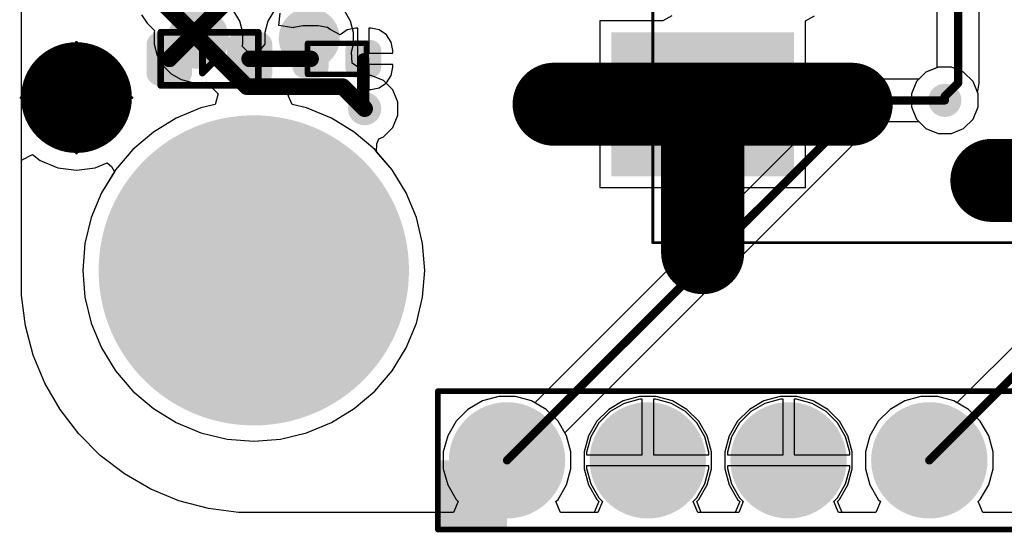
# Model space of a CAD drawing. Header units: inches. Extents: x 0.3 to 40.7, y 0 to 25.4.
# Tile 1 of 13: x 0.3 to 18, y 0 to 9.2. Entities that reach past the tile are written whole.
import ezdxf

# ---------------------------------------------------------------- set-up
doc = ezdxf.new("R2010")
doc.units = ezdxf.units.IN
for name, color, linetype in [('BOTTOM', 5, 'Continuous'), ('Bottom Solder', 6, 'Continuous'), ('Pad Holes', 156, 'Continuous'), ('TOP', 1, 'Continuous'), ('Top Assembly', 56, 'Continuous'), ('Top Solder', 216, 'Continuous'), ('Via Holes', 16, 'Continuous')]:
    doc.layers.add(name, color=color, linetype=linetype)

# ---------------------------------------------------------------- blocks, each defined once
blk = doc.blocks.new('F_____________1___F_________1_2629')
at = {"layer": 'TOP'}
h = blk.add_hatch(color=1, dxfattribs=at)
edge = h.paths.add_edge_path()
edge.add_arc((0, 0), 0.499999, 0, 360)
at = {"layer": 'Top Solder'}
h = blk.add_hatch(color=216, dxfattribs=at)
edge = h.paths.add_edge_path()
edge.add_arc((0, 0), 0.999998, 0, 360)
at = {"layer": 'TOP'}
for points, const_width in [([(0.499999, 0, 1), (-0.499999, 0, 1)], 1.00000054), ([(-0.7499985, 0, 1), (-0.2499995, 0, 1)], 0.499999), ([(0.2499995, 0, 1), (0.7499985, 0, 1)], 0.499999)]:
    blk.add_lwpolyline(points, format="xyb", close=True, dxfattribs=dict(at, const_width=const_width))
at = {"layer": 'Top Assembly', "const_width": 0.0499999}
for points in [[(0, 0), (0, 1.00000054)], [(0, 0), (-1.00000054, 0)], [(1.00000054, 0), (0, 0)], [(0, -1.00000054), (0, 0)]]:
    blk.add_lwpolyline(points, dxfattribs=at)
at = {"layer": 'Top Assembly'}
for points, const_width in [([(-0.01249934, 1.00000054, 1), (0.01249934, 1.00000054, 1)], 0.02499868), ([(0.499999, 0, 1), (-0.499999, 0, 1)], 0.0499999), ([(-1.01249988, 0, 1), (-0.9875012, 0, 1)], 0.02499868), ([(-0.5124983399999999, 0, 1), (-0.4874996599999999, 0, 1)], 0.02499868), ([(-0.01249934, 0, 1), (0.01249934, 0, 1)], 0.02499868), ([(-0.01249934, 0, 1), (0.01249934, 0, 1)], 0.02499868), ([(-0.01249934, 0, 1), (0.01249934, 0, 1)], 0.02499868), ([(-0.01249934, 0, 1), (0.01249934, 0, 1)], 0.02499868), ([(0.4874996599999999, 0, 1), (0.5124983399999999, 0, 1)], 0.02499868), ([(0.9875012, 0, 1), (1.01249988, 0, 1)], 0.02499868), ([(-0.01249934, -1.00000054, 1), (0.01249934, -1.00000054, 1)], 0.02499868)]:
    blk.add_lwpolyline(points, format="xyb", close=True, dxfattribs=dict(at, const_width=const_width))
blk = doc.blocks.new('LEDC1608X80N_AK_2645')
at = {"layer": 'TOP'}
h = blk.add_hatch(color=1, dxfattribs=at)
edge = h.paths.add_edge_path()
edge.add_arc((-0.54499891, -0.2549982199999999), 0.17999964, 270, 360)
edge.add_line((-0.36499927, -0.2549982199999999), (-0.36499927, 0.2550033))
edge.add_arc((-0.54499891, 0.2550033), 0.17999964, 0, 90)
edge.add_line((-0.54499891, 0.4350029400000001), (-0.9050007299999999, 0.4350029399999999))
edge.add_arc((-0.9050007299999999, 0.2550032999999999), 0.17999964, 90, 180)
edge.add_line((-1.08500037, 0.2550032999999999), (-1.08500037, -0.2549982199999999))
edge.add_arc((-0.9050007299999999, -0.25499822), 0.17999964, 180, 270)
edge.add_line((-0.9050007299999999, -0.43499786), (-0.54499891, -0.43499786))
h = blk.add_hatch(color=1, dxfattribs=at)
edge = h.paths.add_edge_path()
edge.add_arc((0.54499891, 0.2549982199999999), 0.17999964, 90, 180)
edge.add_line((0.36499927, 0.2549982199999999), (0.36499927, -0.2550032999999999))
edge.add_arc((0.54499891, -0.2550033), 0.17999964, 180, 270)
edge.add_line((0.54499891, -0.4350029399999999), (0.9050007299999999, -0.4350029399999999))
edge.add_arc((0.9050007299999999, -0.2550033), 0.17999964, 270, 360)
edge.add_line((1.08500037, -0.2550033), (1.08500037, 0.2549982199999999))
edge.add_arc((0.9050007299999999, 0.2549982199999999), 0.17999964, 0, 90)
edge.add_line((0.9050007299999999, 0.43499786), (0.54499891, 0.43499786))
at = {"layer": 'Top Solder'}
h = blk.add_hatch(color=216, dxfattribs=at)
edge = h.paths.add_edge_path()
edge.add_arc((-0.54499891, -0.2549982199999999), 0.22999954, 270, 360)
edge.add_line((-0.31499937, -0.2549982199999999), (-0.31499937, 0.2550033))
edge.add_arc((-0.54499891, 0.2550033), 0.22999954, 0, 90)
edge.add_line((-0.54499891, 0.48500284), (-0.9050007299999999, 0.4850028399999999))
edge.add_arc((-0.9050007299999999, 0.2550032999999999), 0.22999954, 90, 180)
edge.add_line((-1.13500027, 0.2550033), (-1.13500027, -0.2549982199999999))
edge.add_arc((-0.9050007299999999, -0.25499822), 0.22999954, 180, 270)
edge.add_line((-0.9050007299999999, -0.4849977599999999), (-0.54499891, -0.4849977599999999))
h = blk.add_hatch(color=216, dxfattribs=at)
edge = h.paths.add_edge_path()
edge.add_arc((0.54499891, 0.2549982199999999), 0.22999954, 90, 180)
edge.add_line((0.31499937, 0.25499822), (0.31499937, -0.2550032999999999))
edge.add_arc((0.54499891, -0.2550033), 0.22999954, 180, 270)
edge.add_line((0.54499891, -0.4850028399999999), (0.9050007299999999, -0.4850028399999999))
edge.add_arc((0.9050007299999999, -0.2550033), 0.22999954, 270, 360)
edge.add_line((1.13500027, -0.2550033), (1.13500027, 0.2549982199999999))
edge.add_arc((0.9050007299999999, 0.2549982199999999), 0.22999954, 0, 90)
edge.add_line((0.9050007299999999, 0.4849977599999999), (0.54499891, 0.4849977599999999))
at = {"layer": 'Top Assembly'}
for points, const_width in [([(-0.88000078, 0.48000158), (-0.8800033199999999, -0.4799965)], 0.11999976), ([(0.88000078, 0.48000158), (-0.88000078, 0.48000158)], 0.11999976), ([(0.8800033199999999, -0.4799965), (0.88000078, 0.48000158)], 0.11999976), ([(0.127, 0.25400254), (-0.127, 2.54e-06)], 0.127), ([(0.127, 0.25400254), (0.12699746, -0.254)], 0.127), ([(0.12699746, -0.254), (-0.127, 2.54e-06)], 0.127), ([(0.8800033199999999, -0.4799965), (-0.8800033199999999, -0.4799965)], 0.11999976)]:
    blk.add_lwpolyline(points, dxfattribs=dict(at, const_width=const_width))
for points, const_width in [([(-0.9100007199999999, 0.48000158, 1), (-0.8500008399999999, 0.48000158, 1)], 0.05999988), ([(-0.9100007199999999, 0.48000158, 1), (-0.8500008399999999, 0.48000158, 1)], 0.05999988), ([(0.8500008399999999, 0.48000158, 1), (0.9100007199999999, 0.48000158, 1)], 0.05999988), ([(0.8500008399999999, 0.48000158, 1), (0.9100007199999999, 0.48000158, 1)], 0.05999988), ([(0.09525, 0.25400254, 1), (0.15875, 0.25400254, 1)], 0.0635), ([(0.09525, 0.25400254, 1), (0.15875, 0.25400254, 1)], 0.0635), ([(-0.15875, 2.54e-06, 1), (-0.09525, 2.54e-06, 1)], 0.0635), ([(-0.15875, 2.54e-06, 1), (-0.09525, 2.54e-06, 1)], 0.0635), ([(0.09524746, -0.254, 1), (0.15874746, -0.254, 1)], 0.0635), ([(0.09524746, -0.254, 1), (0.15874746, -0.254, 1)], 0.0635), ([(-0.91000326, -0.4799965, 1), (-0.85000338, -0.4799965, 1)], 0.05999988), ([(-0.91000326, -0.4799965, 1), (-0.85000338, -0.4799965, 1)], 0.05999988), ([(0.85000338, -0.4799965, 1), (0.91000326, -0.4799965, 1)], 0.05999988), ([(0.85000338, -0.4799965, 1), (0.91000326, -0.4799965, 1)], 0.05999988)]:
    blk.add_lwpolyline(points, format="xyb", close=True, dxfattribs=dict(at, const_width=const_width))
blk = doc.blocks.new('RES_0402_2646')
at = {"layer": 'TOP'}
h = blk.add_hatch(color=1, dxfattribs=at)
edge = h.paths.add_edge_path()
edge.add_arc((-0.34025205, -0.14975078), 0.14024864, 270, 360)
edge.add_line((-0.20000341, -0.14975078), (-0.20000341, 0.14975078))
edge.add_arc((-0.34025205, 0.14975078), 0.14024864, 0, 90)
edge.add_line((-0.34025205, 0.28999942), (-0.60975367, 0.28999942))
edge.add_arc((-0.60975367, 0.14975078), 0.14024864, 90, 180)
edge.add_line((-0.75000231, 0.14975078), (-0.75000231, -0.14975078))
edge.add_arc((-0.60975367, -0.14975078), 0.14024864, 180, 270)
edge.add_line((-0.60975367, -0.28999942), (-0.34025205, -0.28999942))
h = blk.add_hatch(color=1, dxfattribs=at)
edge = h.paths.add_edge_path()
edge.add_arc((0.34024697, 0.14974824), 0.14024864, 90, 180)
edge.add_line((0.19999833, 0.14974824), (0.19999833, -0.14975332))
edge.add_arc((0.34024697, -0.14975332), 0.14024864, 180, 270)
edge.add_line((0.34024697, -0.29000196), (0.6097485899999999, -0.29000196))
edge.add_arc((0.6097485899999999, -0.14975332), 0.14024864, 270, 360)
edge.add_line((0.74999723, -0.14975332), (0.74999723, 0.14974824))
edge.add_arc((0.6097485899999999, 0.14974824), 0.14024864, 0, 90)
edge.add_line((0.6097485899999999, 0.28999688), (0.34024697, 0.28999688))
at = {"layer": 'Top Solder'}
h = blk.add_hatch(color=216, dxfattribs=at)
edge = h.paths.add_edge_path()
edge.add_arc((-0.34025205, -0.14975078), 0.19024854, 270, 360)
edge.add_line((-0.15000351, -0.14975078), (-0.15000351, 0.14975078))
edge.add_arc((-0.34025205, 0.14975078), 0.19024854, 0, 90)
edge.add_line((-0.34025205, 0.33999932), (-0.60975367, 0.33999932))
edge.add_arc((-0.60975367, 0.14975078), 0.19024854, 90, 180)
edge.add_line((-0.80000221, 0.14975078), (-0.80000221, -0.14975078))
edge.add_arc((-0.60975367, -0.14975078), 0.19024854, 180, 270)
edge.add_line((-0.60975367, -0.33999932), (-0.34025205, -0.33999932))
h = blk.add_hatch(color=216, dxfattribs=at)
edge = h.paths.add_edge_path()
edge.add_arc((0.34024697, 0.14974824), 0.19024854, 90, 180)
edge.add_line((0.14999843, 0.14974824), (0.14999843, -0.14975332))
edge.add_arc((0.34024697, -0.14975332), 0.19024854, 180, 270)
edge.add_line((0.3402469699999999, -0.34000186), (0.6097485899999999, -0.34000186))
edge.add_arc((0.6097485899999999, -0.14975332), 0.19024854, 270, 360)
edge.add_line((0.79999713, -0.14975332), (0.79999713, 0.14974824))
edge.add_arc((0.6097485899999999, 0.14974824), 0.19024854, 0, 90)
edge.add_line((0.6097485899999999, 0.33999678), (0.34024697, 0.33999678))
at = {"layer": 'Top Assembly', "const_width": 0.0999998}
for points in [[(-0.5299989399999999, 0.27999944), (-0.53000148, -0.2799969)], [(0.53000148, 0.28000452), (-0.5299989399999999, 0.27999944)], [(0.53000148, 0.28000452), (0.5299963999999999, -0.28000198)], [(0.5299963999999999, -0.28000198), (-0.53000148, -0.2799969)]]:
    blk.add_lwpolyline(points, dxfattribs=at)
at = {"layer": 'Top Assembly', "const_width": 0.0499999}
for points in [[(-0.55499762, 0.27999944, 1), (-0.50500026, 0.27999944, 1)], [(-0.55499762, 0.27999944, 1), (-0.50500026, 0.27999944, 1)], [(0.5050028, 0.28000452, 1), (0.55500016, 0.28000452, 1)], [(0.5050028, 0.28000452, 1), (0.55500016, 0.28000452, 1)], [(-0.55500016, -0.2799969, 1), (-0.5050028, -0.2799969, 1)], [(-0.55500016, -0.2799969, 1), (-0.5050028, -0.2799969, 1)], [(0.50499772, -0.28000198, 1), (0.55499508, -0.28000198, 1)], [(0.50499772, -0.28000198, 1), (0.55499508, -0.28000198, 1)]]:
    blk.add_lwpolyline(points, format="xyb", close=True, dxfattribs=at)
blk = doc.blocks.new('TP_1_00MM_B_2648')
at = {"layer": 'BOTTOM'}
h = blk.add_hatch(color=5, dxfattribs=at)
edge = h.paths.add_edge_path()
edge.add_arc((0, 0), 0.499999, 0, 360)
at = {"layer": 'Bottom Solder'}
h = blk.add_hatch(color=6, dxfattribs=at)
edge = h.paths.add_edge_path()
edge.add_arc((0, 0), 0.5499989, 0, 360)
blk = doc.blocks.new('TP_1_00MM_B_2652')
at = {"layer": 'BOTTOM'}
h = blk.add_hatch(color=5, dxfattribs=at)
edge = h.paths.add_edge_path()
edge.add_arc((0, 0), 0.499999, 0, 360)
at = {"layer": 'Bottom Solder'}
h = blk.add_hatch(color=6, dxfattribs=at)
edge = h.paths.add_edge_path()
edge.add_arc((0, 0), 0.5499989, 0, 360)
blk = doc.blocks.new('PEC11J_9215F_S0015_2662')
at = {"layer": 'TOP'}
blk.add_hatch(color=1, dxfattribs=at).paths.add_polyline_path([(-3.75000012, 6.299998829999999), (-6.2500002, 6.299998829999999), (-6.2500002, 9.500000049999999), (-3.75000012, 9.500000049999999)])
at = {"layer": 'Top Solder'}
blk.add_hatch(color=216, dxfattribs=at).paths.add_polyline_path([(-3.70000022, 6.249998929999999), (-6.300000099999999, 6.249998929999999), (-6.300000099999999, 9.54999995), (-3.70000022, 9.54999995)])
at = {"layer": 'Top Assembly', "const_width": 0.0499999}
for points in [[(-7.50000024, 8.80000018), (7.50000024, 8.80000018)], [(-7.50000024, 8.80000018), (-7.50000024, -8.80000018)]]:
    blk.add_lwpolyline(points, dxfattribs=at)
at = {"layer": 'Top Assembly', "const_width": 0.02499868}
blk.add_lwpolyline([(-7.51249958, 8.80000018, 1), (-7.487500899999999, 8.80000018, 1)], format="xyb", close=True, dxfattribs=at)
blk.add_lwpolyline([(-7.51249958, 8.80000018, 1), (-7.487500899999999, 8.80000018, 1)], format="xyb", close=True, dxfattribs=at)
blk = doc.blocks.new('PIN_HEADER_2_54___VERT__1_10POS_2664')
at = {"layer": 'BOTTOM'}
h = blk.add_hatch(color=5, dxfattribs=at)
edge = h.paths.add_edge_path()
edge.add_arc((-11.43, 0), 0.8499983, 0, 360)
h = blk.add_hatch(color=5, dxfattribs=at)
edge = h.paths.add_edge_path()
edge.add_arc((-8.889999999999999, 0), 0.8499983, 0, 360)
h = blk.add_hatch(color=5, dxfattribs=at)
edge = h.paths.add_edge_path()
edge.add_arc((-6.35, 0), 0.8499983, 0, 360)
h = blk.add_hatch(color=5, dxfattribs=at)
edge = h.paths.add_edge_path()
edge.add_arc((-3.81, 0), 0.8499983, 0, 360)
at = {"layer": 'Bottom Solder'}
h = blk.add_hatch(color=6, dxfattribs=at)
edge = h.paths.add_edge_path()
edge.add_arc((-11.43, 0), 1.0499979, 0, 360)
h = blk.add_hatch(color=6, dxfattribs=at)
edge = h.paths.add_edge_path()
edge.add_arc((-8.889999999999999, 0), 1.0499979, 0, 360)
h = blk.add_hatch(color=6, dxfattribs=at)
edge = h.paths.add_edge_path()
edge.add_arc((-6.35, 0), 1.0499979, 0, 360)
h = blk.add_hatch(color=6, dxfattribs=at)
edge = h.paths.add_edge_path()
edge.add_arc((-3.81, 0), 1.0499979, 0, 360)
at = {"layer": 'Pad Holes'}
h = blk.add_hatch(color=7, dxfattribs=at)
edge = h.paths.add_edge_path()
edge.add_arc((-11.43, 0), 0.499999, 0, 360)
h = blk.add_hatch(color=7, dxfattribs=at)
edge = h.paths.add_edge_path()
edge.add_arc((-8.889999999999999, 0), 0.499999, 0, 360)
h = blk.add_hatch(color=7, dxfattribs=at)
edge = h.paths.add_edge_path()
edge.add_arc((-6.35, 0), 0.499999, 0, 360)
h = blk.add_hatch(color=7, dxfattribs=at)
edge = h.paths.add_edge_path()
edge.add_arc((-3.81, 0), 0.499999, 0, 360)
at = {"layer": 'TOP'}
h = blk.add_hatch(color=1, dxfattribs=at)
edge = h.paths.add_edge_path()
edge.add_arc((-11.43, 0), 0.8499983, 0, 360)
h = blk.add_hatch(color=1, dxfattribs=at)
edge = h.paths.add_edge_path()
edge.add_arc((-8.889999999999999, 0), 0.8499983, 0, 360)
h = blk.add_hatch(color=1, dxfattribs=at)
edge = h.paths.add_edge_path()
edge.add_arc((-6.35, 0), 0.8499983, 0, 360)
h = blk.add_hatch(color=1, dxfattribs=at)
edge = h.paths.add_edge_path()
edge.add_arc((-3.81, 0), 0.8499983, 0, 360)
at = {"layer": 'Top Assembly'}
blk.add_hatch(color=56, dxfattribs=at).paths.add_polyline_path([(-12.68000004, -1.25000004), (-11.43, -1.25000004), (-11.43, 0), (-12.68000004, 0)])
at = {"layer": 'Top Solder'}
h = blk.add_hatch(color=216, dxfattribs=at)
edge = h.paths.add_edge_path()
edge.add_arc((-11.43, 0), 1.0499979, 0, 360)
h = blk.add_hatch(color=216, dxfattribs=at)
edge = h.paths.add_edge_path()
edge.add_arc((-8.889999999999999, 0), 1.0499979, 0, 360)
h = blk.add_hatch(color=216, dxfattribs=at)
edge = h.paths.add_edge_path()
edge.add_arc((-6.35, 0), 1.0499979, 0, 360)
h = blk.add_hatch(color=216, dxfattribs=at)
edge = h.paths.add_edge_path()
edge.add_arc((-3.81, 0), 1.0499979, 0, 360)
at = {"layer": 'Top Assembly', "const_width": 0.0999998}
for points in [[(-12.68000004, 1.25000004), (12.68000004, 1.25000004)], [(-12.68000004, -1.25000004), (-12.68000004, 1.25000004)], [(-12.68000004, -1.25000004), (12.68000004, -1.25000004)]]:
    blk.add_lwpolyline(points, dxfattribs=at)
at = {"layer": 'Top Assembly', "const_width": 0.0499999}
for points in [[(-12.70499872, 1.25000004, 1), (-12.65500136, 1.25000004, 1)], [(-12.70499872, 1.25000004, 1), (-12.65500136, 1.25000004, 1)], [(-12.70499872, -1.25000004, 1), (-12.65500136, -1.25000004, 1)], [(-12.70499872, -1.25000004, 1), (-12.65500136, -1.25000004, 1)]]:
    blk.add_lwpolyline(points, format="xyb", close=True, dxfattribs=at)

msp = doc.modelspace()

# ---------------------------------------------------------------- hatches: boundary and pattern name
at = {"layer": 'BOTTOM'}
h = msp.add_hatch(color=5, dxfattribs=at)
edge = h.paths.add_edge_path()
edge.add_arc((16.97002448, 7.7500099), 0.2999994, 0, 360)
h = msp.add_hatch(color=5, dxfattribs=at)
edge = h.paths.add_edge_path()
edge.add_arc((6.4999997, 7.600000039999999), 0.2999994, 0, 360)
h = msp.add_hatch(color=5, dxfattribs=at)
edge = h.paths.add_edge_path()
edge.add_arc((4.500013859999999, 4.68001096), 1.49999954, 0, 360)
at = {"layer": 'Bottom Solder'}
h = msp.add_hatch(color=6, dxfattribs=at)
edge = h.paths.add_edge_path()
edge.add_arc((4.500013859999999, 4.68001096), 2.79999948, 0, 360)
at = {"layer": 'Pad Holes'}
h = msp.add_hatch(color=7, dxfattribs=at)
edge = h.paths.add_edge_path()
edge.add_arc((4.500013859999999, 4.68001096), 1.59999934, 0, 360)
at = {"layer": 'TOP'}
h = msp.add_hatch(color=1, dxfattribs=at)
edge = h.paths.add_edge_path()
edge.add_arc((16.97002448, 7.7500099), 0.2999994, 0, 360)
h = msp.add_hatch(color=1, dxfattribs=at)
edge = h.paths.add_edge_path()
edge.add_arc((6.4999997, 7.600000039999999), 0.2999994, 0, 360)
h = msp.add_hatch(color=1, dxfattribs=at)
edge = h.paths.add_edge_path()
edge.add_arc((4.500013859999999, 4.68001096), 1.49999954, 0, 360)
at = {"layer": 'Top Solder'}
h = msp.add_hatch(color=216, dxfattribs=at)
edge = h.paths.add_edge_path()
edge.add_arc((4.500013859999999, 4.68001096), 2.79999948, 0, 360)
at = {"layer": 'Via Holes'}
h = msp.add_hatch(color=7, dxfattribs=at)
edge = h.paths.add_edge_path()
edge.add_arc((16.97002448, 7.7500099), 0.1499997, 0, 360)
h = msp.add_hatch(color=7, dxfattribs=at)
edge = h.paths.add_edge_path()
edge.add_arc((6.4999997, 7.600000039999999), 0.1499997, 0, 360)

# ---------------------------------------------------------------- linework, layer by layer
at = {"layer": 'BOTTOM'}
for p, q in [((0.3058795, 4.50000116), (0.30587696, 20.86002178)), ((2.47610884, 9.294441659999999), (2.57556762, 9.14559258)), ((4.24549316, 9.178798), (4.14017206, 9.3612208)), ((4.85986582, 9.3612208), (4.754544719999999, 9.178798)), ((6.2455044, 9.178798), (6.140183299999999, 9.3612208)), ((2.57556762, 9.14559258), (2.7096974, 9.011462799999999)), ((4.30001172, 8.975331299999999), (4.24549316, 9.178798)), ((4.754544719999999, 9.178798), (4.700026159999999, 8.975331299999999)), ((6.30002296, 8.975331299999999), (6.2455044, 9.178798)), ((2.7096974, 9.011462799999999), (2.70001492, 8.975331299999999)), ((2.70001492, 8.975331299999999), (2.70001492, 8.7646891)), ((4.30001172, 8.7646891), (4.30001172, 8.975331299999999)), ((4.700026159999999, 8.975331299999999), (4.700026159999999, 8.764691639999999)), ((6.30002296, 8.7646891), (6.30002296, 8.975331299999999)), ((2.70001492, 8.7646891), (2.75453348, 8.5612224)), ((4.290329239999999, 8.7285576), (4.30001172, 8.7646891)), ((4.4414821, 8.57740474), (4.290329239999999, 8.7285576)), ((4.700026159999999, 8.764691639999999), (4.547951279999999, 8.58911414)), ((6.263548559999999, 8.62856542), (6.30002296, 8.7646891)), ((2.75453348, 8.5612224), (2.85985458, 8.378799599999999)), ((4.547951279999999, 8.58911414), (4.4414821, 8.57740474)), ((6.27762778, 8.42184752), (6.263548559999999, 8.62856542)), ((2.85985458, 8.378799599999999), (3.00880272, 8.22985146)), ((6.426474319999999, 8.32238874), (6.27762778, 8.42184752)), ((3.00880272, 8.22985146), (3.19122552, 8.12453036)), ((6.54886422, 8.199998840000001), (6.426474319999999, 8.32238874)), ((6.61934668, 8.199998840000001), (6.54886422, 8.199998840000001)), ((6.839872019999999, 8.108655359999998), (6.61934668, 8.199998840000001)), ((16.63015216, 8.25866522), (16.5038405, 8.132353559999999)), ((16.8506775, 8.3500087), (16.63015216, 8.25866522)), ((17.08937146, 8.3500087), (16.8506775, 8.3500087)), ((17.3098968, 8.25866522), (17.08937146, 8.3500087)), ((17.4786798, 8.08988222), (17.3098968, 8.25866522)), ((3.19122552, 8.12453036), (3.39469222, 8.0700118)), ((3.39469222, 8.0700118), (3.60533442, 8.0700118)), ((3.60533442, 8.0700118), (3.641465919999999, 8.07969428)), ((3.641465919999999, 8.07969428), (3.85433062, 7.866829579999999)), ((7.008655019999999, 7.93987236), (6.839872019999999, 8.108655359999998)), ((15.29966714, 8.020367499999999), (9.5690817, 2.28978206)), ((15.42370804, 8.10325024), (15.29966714, 8.020367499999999)), ((15.57002474, 8.132353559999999), (15.42370804, 8.10325024)), ((16.5038405, 8.132353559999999), (15.57002474, 8.132353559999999)), ((17.57002328, 7.86935688), (17.4786798, 8.08988222)), ((3.85433062, 7.866829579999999), (3.8000432, 7.674338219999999)), ((7.099998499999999, 7.71934702), (7.008655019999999, 7.93987236)), ((17.57002328, 7.63066292), (17.57002328, 7.86935688)), ((3.8000432, 7.674338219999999), (3.54684838, 7.61355094)), ((7.099998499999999, 7.48065306), (7.099998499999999, 7.71934702)), ((3.54684838, 7.61355094), (3.0996763, 7.428326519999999)), ((7.008655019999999, 7.26012772), (7.099998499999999, 7.48065306)), ((17.4786798, 7.410137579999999), (17.57002328, 7.63066292)), ((3.0996763, 7.428326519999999), (2.68698472, 7.17542888)), ((10.1097969, 1.74906686), (15.72839628, 7.367666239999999)), ((15.72839628, 7.367666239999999), (16.5038405, 7.367666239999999)), ((16.5038405, 7.367666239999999), (16.63015216, 7.241354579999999)), ((17.3098968, 7.241354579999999), (17.4786798, 7.410137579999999)), ((2.68698472, 7.17542888), (2.31893872, 6.8610861)), ((6.839872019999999, 7.091344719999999), (7.008655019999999, 7.26012772)), ((16.63015216, 7.241354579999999), (16.8506775, 7.1500111)), ((16.8506775, 7.1500111), (17.08937146, 7.1500111)), ((17.08937146, 7.1500111), (17.3098968, 7.241354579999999)), ((6.71388802, 6.822681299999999), (6.72271198, 6.96645546)), ((6.72271198, 6.96645546), (6.758774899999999, 7.057753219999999)), ((6.758774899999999, 7.057753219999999), (6.839872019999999, 7.091344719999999)), ((2.31893872, 6.8610861), (2.00459594, 6.4930401)), ((6.99543178, 6.4930401), (6.71388802, 6.822681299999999)), ((2.00459594, 6.4930401), (1.7516983, 6.08034852)), ((7.248329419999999, 6.08034852), (6.99543178, 6.4930401)), ((1.7516983, 6.08034852), (1.56647388, 5.63317644)), ((7.43355384, 5.63317644), (7.248329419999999, 6.08034852)), ((1.56647388, 5.63317644), (1.45348198, 5.16253476)), ((7.546545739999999, 5.16253476), (7.43355384, 5.63317644)), ((1.45348198, 5.16253476), (1.41550644, 4.68001096)), ((7.58452128, 4.68001096), (7.546545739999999, 5.16253476)), ((1.41550644, 4.68001096), (1.45348198, 4.19748716)), ((7.546545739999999, 4.19748716), (7.58452128, 4.68001096)), ((0.3058795, 4.22510458), (0.3058795, 4.50000116)), ((0.37764212, 3.68001296), (0.3058795, 4.22510458)), ((1.45348198, 4.19748716), (1.56647388, 3.72684548)), ((7.43355384, 3.72684548), (7.546545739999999, 4.19748716)), ((19.08334004, 4.1840404), (17.1890817, 2.28978206)), ((0.51994054, 3.1489396), (0.37764212, 3.68001296)), ((1.56647388, 3.72684548), (1.7516983, 3.2796734)), ((7.248329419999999, 3.2796734), (7.43355384, 3.72684548)), ((1.7516983, 3.2796734), (2.00459594, 2.86698182)), ((6.99543178, 2.86698182), (7.248329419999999, 3.2796734)), ((0.7303389, 2.64099802), (0.51994054, 3.1489396)), ((2.00459594, 2.86698182), (2.31893872, 2.49893582)), ((6.681089, 2.49893582), (6.99543178, 2.86698182)), ((1.00523294, 2.16486486), (0.7303389, 2.64099802)), ((2.31893872, 2.49893582), (2.68698472, 2.18459304)), ((6.313043, 2.18459304), (6.681089, 2.49893582)), ((8.62614226, 2.32163874), (8.36391012, 2.17023696)), ((8.918625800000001, 2.4000079), (8.62614226, 2.32163874)), ((9.221424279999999, 2.4000079), (8.918625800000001, 2.4000079)), ((9.51390782, 2.32163874), (9.221424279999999, 2.4000079)), ((9.5690817, 2.28978206), (9.51390782, 2.32163874)), ((11.16614226, 2.32163874), (10.90391012, 2.17023696)), ((11.4586258, 2.4000079), (11.16614226, 2.32163874)), ((11.76142428, 2.4000079), (11.4586258, 2.4000079)), ((12.05390782, 2.32163874), (11.76142428, 2.4000079)), ((12.31613996, 2.17023696), (12.05390782, 2.32163874)), ((14.00468116, 2.3540085), (13.72389686, 2.2787737)), ((14.05002524, 2.3540085), (14.00468116, 2.3540085)), ((14.05002524, 1.35001), (14.05002524, 2.3540085)), ((14.29536892, 2.3540085), (14.25002484, 2.3540085)), ((14.25002484, 2.3540085), (14.25002484, 1.35001)), ((14.57615322, 2.2787737), (14.29536892, 2.3540085)), ((16.24614226, 2.32163874), (15.98391012, 2.17023696)), ((16.5386258, 2.4000079), (16.24614226, 2.32163874)), ((16.84142428, 2.4000079), (16.5386258, 2.4000079)), ((17.13390782, 2.32163874), (16.84142428, 2.4000079)), ((17.1890817, 2.28978206), (17.13390782, 2.32163874)), ((1.33992112, 1.72869098), (1.00523294, 2.16486486)), ((2.68698472, 2.18459304), (3.0996763, 1.9316954)), ((5.90035142, 1.9316954), (6.313043, 2.18459304)), ((8.36391012, 2.17023696), (8.149798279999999, 1.95612512)), ((10.90391012, 2.17023696), (10.68979828, 1.95612512)), ((12.5302518, 1.95612512), (12.31613996, 2.17023696)), ((13.47215238, 2.13342982), (13.26660542, 1.92788286)), ((13.72389686, 2.2787737), (13.47215238, 2.13342982)), ((14.8278977, 2.13342982), (14.57615322, 2.2787737)), ((15.03344466, 1.92788286), (14.8278977, 2.13342982)), ((15.98391012, 2.17023696), (15.76979828, 1.95612512)), ((8.149798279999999, 1.95612512), (7.998396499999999, 1.69389298)), ((10.68979828, 1.95612512), (10.5383965, 1.69389298)), ((12.68165358, 1.69389298), (12.5302518, 1.95612512)), ((15.76979828, 1.95612512), (15.6183965, 1.69389298)), ((3.0996763, 1.9316954), (3.54684838, 1.74647098)), ((5.453179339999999, 1.74647098), (5.90035142, 1.9316954)), ((13.26660542, 1.92788286), (13.12126154, 1.67613838)), ((15.17878854, 1.67613838), (15.03344466, 1.92788286)), ((1.72870368, 1.33990842), (1.33992112, 1.72869098)), ((3.54684838, 1.74647098), (4.01749006, 1.63347908)), ((4.01749006, 1.63347908), (4.500013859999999, 1.59550354)), ((4.500013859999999, 1.59550354), (4.982537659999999, 1.63347908)), ((4.982537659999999, 1.63347908), (5.453179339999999, 1.74647098)), ((7.998396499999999, 1.69389298), (7.920027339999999, 1.40140944)), ((10.14165358, 1.69389298), (10.1097969, 1.74906686)), ((10.22002274, 1.40140944), (10.14165358, 1.69389298)), ((10.5383965, 1.69389298), (10.46002734, 1.40140944)), ((12.76002274, 1.40140944), (12.68165358, 1.69389298)), ((13.12126154, 1.67613838), (13.04602674, 1.39535408)), ((15.25402334, 1.39535408), (15.17878854, 1.67613838)), ((15.6183965, 1.69389298), (15.54002734, 1.40140944)), ((2.16488772, 1.00521516), (1.72870368, 1.33990842)), ((7.920027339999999, 1.40140944), (7.920027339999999, 1.09861096)), ((10.22002274, 1.09861096), (10.22002274, 1.40140944)), ((10.46002734, 1.40140944), (10.46002734, 1.09861096)), ((12.76002274, 1.09861096), (12.76002274, 1.40140944)), ((13.04602674, 1.39535408), (13.04602674, 1.35001)), ((13.04602674, 1.35001), (14.05002524, 1.35001)), ((14.25002484, 1.35001), (15.25402334, 1.35001)), ((15.25402334, 1.35001), (15.25402334, 1.39535408)), ((15.54002734, 1.40140944), (15.54002734, 1.09861096)), ((7.920027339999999, 1.09861096), (7.998396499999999, 0.80612742)), ((10.14165358, 0.80612742), (10.22002274, 1.09861096)), ((10.46002734, 1.09861096), (10.5383965, 0.80612742)), ((12.68165358, 0.80612742), (12.76002274, 1.09861096)), ((15.25402334, 1.1500104), (13.04602674, 1.1500104)), ((13.04602674, 1.1500104), (13.04602674, 1.10466632)), ((13.04602674, 1.10466632), (13.12126154, 0.82388202)), ((15.17878854, 0.82388202), (15.25402334, 1.10466632)), ((15.25402334, 1.10466632), (15.25402334, 1.1500104)), ((15.54002734, 1.09861096), (15.6183965, 0.80612742)), ((2.64101072, 0.7303261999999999), (2.16488772, 1.00521516)), ((3.1489523, 0.51992784), (2.64101072, 0.7303261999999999)), ((7.998396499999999, 0.80612742), (8.149798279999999, 0.54389528)), ((9.9902518, 0.54389528), (10.14165358, 0.80612742)), ((10.5383965, 0.80612742), (10.68979828, 0.54389528)), ((12.5302518, 0.54389528), (12.68165358, 0.80612742)), ((13.12126154, 0.82388202), (13.26660542, 0.5721375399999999)), ((15.03344466, 0.5721375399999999), (15.17878854, 0.82388202)), ((15.6183965, 0.80612742), (15.76979828, 0.54389528)), ((8.149798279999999, 0.54389528), (8.18782716, 0.5058663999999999)), ((9.952222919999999, 0.5058663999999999), (9.9902518, 0.54389528)), ((10.68979828, 0.54389528), (10.72782716, 0.5058663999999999)), ((12.49222292, 0.5058663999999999), (12.5302518, 0.54389528)), ((13.26660542, 0.5721375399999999), (13.33287402, 0.5058689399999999)), ((14.96717606, 0.5058689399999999), (15.03344466, 0.5721375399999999)), ((15.76979828, 0.54389528), (15.80782462, 0.5058689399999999)), ((3.68002058, 0.37762942), (3.1489523, 0.51992784)), ((4.22511982, 0.3058668), (3.68002058, 0.37762942)), ((8.18782716, 0.5058663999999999), (8.104985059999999, 0.3058642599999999)), ((10.03506502, 0.3058668), (9.952222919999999, 0.5058663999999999)), ((10.72782716, 0.5058663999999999), (10.64498252, 0.3058668)), ((12.57506756, 0.3058668), (12.49222292, 0.5058663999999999)), ((13.33287402, 0.5058689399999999), (13.25003192, 0.3058668)), ((15.05001816, 0.3058668), (14.96717606, 0.5058689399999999)), ((15.80782462, 0.5058689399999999), (15.72498252, 0.3058668)), ((4.5000164, 0.3058642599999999), (4.22511982, 0.3058668)), ((8.104985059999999, 0.3058642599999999), (4.5000164, 0.3058642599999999)), ((10.64498252, 0.3058668), (10.03506502, 0.3058668)), ((13.25003192, 0.3058668), (12.57506756, 0.3058668)), ((15.72498252, 0.3058668), (15.05001816, 0.3058668))]:
    msp.add_line(p, q, dxfattribs=at)
for points, const_width in [([(2.89999928, 9.470024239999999), (3.50001332, 8.8700102)], 0.2999994), ([(3.50001332, 8.8700102), (4.372066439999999, 7.99795708)], 0.2999994), ([(4.372066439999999, 7.99795708), (6.10204266, 7.99795708)], 0.2999994), ([(6.10204266, 7.99795708), (6.4999997, 7.600000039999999)], 0.2999994), ([(9.070025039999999, 1.2500102), (15.57002474, 7.7500099)], 0.1499997), ([(15.57002474, 7.7500099), (16.97002448, 7.7500099)], 0.1499997), ([(16.69002504, 1.2500102), (19.35369764, 3.9136828)], 0.1499997)]:
    msp.add_lwpolyline(points, dxfattribs=dict(at, const_width=const_width))
for points, const_width in [([(3.42501474, 8.8700102, 1), (3.5750119, 8.8700102, 1)], 0.1499997), ([(3.42501474, 8.8700102, 1), (3.5750119, 8.8700102, 1)], 0.1499997), ([(4.297067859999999, 7.99795708, 1), (4.447065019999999, 7.99795708, 1)], 0.1499997), ([(4.297067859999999, 7.99795708, 1), (4.447065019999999, 7.99795708, 1)], 0.1499997), ([(6.02704408, 7.99795708, 1), (6.177041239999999, 7.99795708, 1)], 0.1499997), ([(6.02704408, 7.99795708, 1), (6.177041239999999, 7.99795708, 1)], 0.1499997), ([(15.53252418, 7.7500099, 1), (15.6075253, 7.7500099, 1)], 0.07499858), ([(15.53252418, 7.7500099, 1), (15.6075253, 7.7500099, 1)], 0.07499858), ([(16.93252392, 7.7500099, 1), (17.00752504, 7.7500099, 1)], 0.07499858), ([(6.425001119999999, 7.600000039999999, 1), (6.574998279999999, 7.600000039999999, 1)], 0.1499997), ([(9.03252448, 1.2500102, 1), (9.107525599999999, 1.2500102, 1)], 0.07499858), ([(16.65252448, 1.2500102, 1), (16.7275256, 1.2500102, 1)], 0.07499858)]:
    msp.add_lwpolyline(points, format="xyb", close=True, dxfattribs=dict(at, const_width=const_width))
at = {"layer": 'TOP'}
for p, q in [((16.8272841, 11.15931982), (16.8272841, 8.3403186)), ((17.59197142, 8.062876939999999), (17.59197142, 11.14691446)), ((4.95106198, 9.10108162), (4.97449094, 9.32596306)), ((12.04602366, 9.27601396), (11.88413422, 9.184010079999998)), ((14.45402748, 9.18400754), (14.61591692, 9.27601142)), ((5.214071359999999, 9.06154144), (4.95106198, 9.10108162)), ((5.21847572, 9.064482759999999), (5.214071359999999, 9.06154144)), ((5.39025338, 9.09865084), (5.21847572, 9.064482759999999)), ((5.659752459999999, 9.09865084), (5.39025338, 9.09865084)), ((5.83153012, 9.064482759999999), (5.659752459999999, 9.09865084)), ((5.88069944, 9.031627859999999), (5.83153012, 9.064482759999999)), ((11.88413422, 9.184010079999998), (10.74602626, 9.184010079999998)), ((10.74602626, 9.184010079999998), (10.74602626, 7.78000984)), ((14.45402494, 9.07600928), (14.45402748, 9.18400754)), ((14.45402494, 7.78000984), (14.45402494, 9.07600928)), ((6.05601786, 8.93401312), (5.88069944, 9.031627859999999)), ((6.186426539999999, 9.02114782), (6.05601786, 8.93401312)), ((6.34025402, 9.0517472), (6.186426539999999, 9.02114782)), ((6.375003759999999, 9.0517472), (6.34025402, 9.0517472)), ((6.375003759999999, 8.50002364), (6.375003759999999, 9.0517472)), ((6.609753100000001, 9.0517472), (6.575003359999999, 9.0517472)), ((6.575003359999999, 9.0517472), (6.575003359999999, 8.60002344)), ((6.763580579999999, 9.02114782), (6.609753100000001, 9.0517472)), ((6.8939918, 8.93401312), (6.763580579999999, 9.02114782)), ((6.9811265, 8.803601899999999), (6.8939918, 8.93401312)), ((7.01172588, 8.64977442), (6.9811265, 8.803601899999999)), ((6.575003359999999, 8.60002344), (7.01172588, 8.60002344)), ((7.01172588, 8.60002344), (7.01172588, 8.64977442)), ((6.375003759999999, 7.94830008), (6.375003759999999, 8.50002364)), ((7.01172588, 8.40002384), (6.575003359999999, 8.40002384)), ((6.575003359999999, 8.40002384), (6.575003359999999, 7.94830008)), ((7.01172588, 8.35027286), (7.01172588, 8.40002384)), ((6.8939918, 8.066034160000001), (6.9811265, 8.19644538)), ((6.9811265, 8.19644538), (7.01172588, 8.35027286)), ((16.63015216, 8.25866522), (16.46136916, 8.08988222)), ((16.8272841, 8.3403186), (16.63015216, 8.25866522)), ((5.880696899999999, 7.968424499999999), (6.05601786, 8.066034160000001)), ((6.05601786, 8.066034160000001), (6.186426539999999, 7.97889946)), ((6.763580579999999, 7.97889946), (6.8939918, 8.066034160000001)), ((16.46136916, 8.08988222), (16.37002568, 7.86935688)), ((17.5628681, 7.91656024), (17.59197142, 8.062876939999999)), ((5.1195732, 7.83984462), (5.218478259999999, 7.935569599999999)), ((5.19331194, 7.675940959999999), (5.1195732, 7.83984462)), ((5.218478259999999, 7.935569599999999), (5.39025338, 7.901401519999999)), ((5.39025338, 7.901401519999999), (5.659752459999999, 7.901401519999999)), ((5.659752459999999, 7.901401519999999), (5.83153012, 7.935569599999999)), ((5.83153012, 7.935569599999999), (5.880696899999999, 7.968424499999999)), ((6.186426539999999, 7.97889946), (6.34025402, 7.94830008)), ((6.34025402, 7.94830008), (6.375003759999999, 7.94830008)), ((6.575003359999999, 7.94830008), (6.609753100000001, 7.94830008)), ((6.609753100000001, 7.94830008), (6.763580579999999, 7.97889946)), ((16.37002568, 7.86935688), (16.37002568, 7.63066292)), ((17.55521508, 7.90510738), (17.5628681, 7.91656024)), ((17.57002328, 7.86935688), (17.55521508, 7.90510738)), ((17.57002328, 7.63066292), (17.57002328, 7.86935688)), ((5.453179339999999, 7.61355094), (5.19331194, 7.675940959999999)), ((10.74602626, 7.78000984), (12.6000256, 7.78000984)), ((12.6000256, 7.78000984), (14.45402494, 7.78000984)), ((5.90035142, 7.428326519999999), (5.453179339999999, 7.61355094)), ((12.5000258, 7.58001024), (10.74602626, 7.58001024)), ((10.74602626, 7.58001024), (10.74602626, 6.17601)), ((12.5000258, 6.17601), (12.5000258, 7.58001024)), ((14.45402494, 7.58001024), (12.7000254, 7.58001024)), ((12.7000254, 7.58001024), (12.7000254, 6.17601)), ((14.45402494, 6.17601), (14.45402494, 7.58001024)), ((16.37002568, 7.63066292), (16.46136916, 7.410137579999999)), ((17.4786798, 7.410137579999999), (17.57002328, 7.63066292)), ((6.313043, 7.17542888), (5.90035142, 7.428326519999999)), ((16.46136916, 7.410137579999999), (16.63015216, 7.241354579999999)), ((17.3098968, 7.241354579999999), (17.4786798, 7.410137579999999)), ((6.681089, 6.8610861), (6.313043, 7.17542888)), ((16.63015216, 7.241354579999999), (16.8506775, 7.1500111)), ((16.8506775, 7.1500111), (17.08937146, 7.1500111)), ((17.08937146, 7.1500111), (17.3098968, 7.241354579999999)), ((0.3058795, 6.6721101), (0.5058791, 6.770738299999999)), ((0.5058791, 6.770738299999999), (0.64439292, 6.664454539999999)), ((6.99543178, 6.4930401), (6.681089, 6.8610861)), ((0.3058795, 4.50000116), (0.3058795, 6.6721101)), ((0.64439292, 6.664454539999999), (0.9606330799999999, 6.533464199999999)), ((1.6393668, 6.533464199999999), (1.85207148, 6.621569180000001)), ((1.85207148, 6.621569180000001), (1.9324574, 6.553829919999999)), ((0.9606330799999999, 6.533464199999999), (1.29999994, 6.4887856)), ((1.29999994, 6.4887856), (1.6393668, 6.533464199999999)), ((1.98425054, 6.459839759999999), (1.7516983, 6.08034852)), ((1.9324574, 6.553829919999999), (1.98425054, 6.459839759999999)), ((7.248329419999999, 6.08034852), (6.99543178, 6.4930401)), ((1.7516983, 6.08034852), (1.56647388, 5.63317644)), ((7.43355384, 5.63317644), (7.248329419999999, 6.08034852)), ((10.74602626, 6.17601), (12.5000258, 6.17601)), ((12.7000254, 6.17601), (14.45402494, 6.17601)), ((1.56647388, 5.63317644), (1.45348198, 5.16253476)), ((7.546545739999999, 5.16253476), (7.43355384, 5.63317644)), ((1.45348198, 5.16253476), (1.41550644, 4.68001096)), ((7.58452128, 4.68001096), (7.546545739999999, 5.16253476)), ((1.41550644, 4.68001096), (1.45348198, 4.19748716)), ((7.546545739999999, 4.19748716), (7.58452128, 4.68001096)), ((0.3058795, 4.22510458), (0.3058795, 4.50000116)), ((0.37764212, 3.68001296), (0.3058795, 4.22510458)), ((1.45348198, 4.19748716), (1.56647388, 3.72684548)), ((7.43355384, 3.72684548), (7.546545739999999, 4.19748716)), ((0.51994054, 3.1489396), (0.37764212, 3.68001296)), ((1.56647388, 3.72684548), (1.7516983, 3.2796734)), ((7.248329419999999, 3.2796734), (7.43355384, 3.72684548)), ((1.7516983, 3.2796734), (2.00459594, 2.86698182)), ((6.99543178, 2.86698182), (7.248329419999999, 3.2796734)), ((0.7303389, 2.64099802), (0.51994054, 3.1489396)), ((2.00459594, 2.86698182), (2.31893872, 2.49893582)), ((6.681089, 2.49893582), (6.99543178, 2.86698182)), ((1.00523294, 2.16486486), (0.7303389, 2.64099802)), ((2.31893872, 2.49893582), (2.68698472, 2.18459304)), ((6.313043, 2.18459304), (6.681089, 2.49893582)), ((8.62614226, 2.32163874), (8.36391012, 2.17023696)), ((8.918625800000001, 2.4000079), (8.62614226, 2.32163874)), ((9.221424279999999, 2.4000079), (8.918625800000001, 2.4000079)), ((9.51390782, 2.32163874), (9.221424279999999, 2.4000079)), ((9.77613996, 2.17023696), (9.51390782, 2.32163874)), ((11.46468116, 2.3540085), (11.18389686, 2.2787737)), ((11.51002524, 2.3540085), (11.46468116, 2.3540085)), ((11.51002524, 1.35001), (11.51002524, 2.3540085)), ((11.75536892, 2.3540085), (11.71002484, 2.3540085)), ((11.71002484, 2.3540085), (11.71002484, 1.35001)), ((12.03615322, 2.2787737), (11.75536892, 2.3540085)), ((13.70614226, 2.32163874), (13.44391012, 2.17023696)), ((13.9986258, 2.4000079), (13.70614226, 2.32163874)), ((14.30142428, 2.4000079), (13.9986258, 2.4000079)), ((14.59390782, 2.32163874), (14.30142428, 2.4000079)), ((14.85613996, 2.17023696), (14.59390782, 2.32163874)), ((16.24614226, 2.32163874), (15.98391012, 2.17023696)), ((16.5386258, 2.4000079), (16.24614226, 2.32163874)), ((16.84142428, 2.4000079), (16.5386258, 2.4000079)), ((17.13390782, 2.32163874), (16.84142428, 2.4000079)), ((17.39613996, 2.17023696), (17.13390782, 2.32163874)), ((1.33992112, 1.72869098), (1.00523294, 2.16486486)), ((2.68698472, 2.18459304), (3.0996763, 1.9316954)), ((5.90035142, 1.9316954), (6.313043, 2.18459304)), ((8.36391012, 2.17023696), (8.149798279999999, 1.95612512)), ((9.9902518, 1.95612512), (9.77613996, 2.17023696)), ((10.93215238, 2.13342982), (10.72660542, 1.92788286)), ((11.18389686, 2.2787737), (10.93215238, 2.13342982)), ((12.2878977, 2.13342982), (12.03615322, 2.2787737)), ((12.49344466, 1.92788286), (12.2878977, 2.13342982)), ((13.44391012, 2.17023696), (13.22979828, 1.95612512)), ((15.0702518, 1.95612512), (14.85613996, 2.17023696)), ((15.98391012, 2.17023696), (15.76979828, 1.95612512)), ((17.6102518, 1.95612512), (17.39613996, 2.17023696)), ((8.149798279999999, 1.95612512), (7.998396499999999, 1.69389298)), ((10.14165358, 1.69389298), (9.9902518, 1.95612512)), ((13.22979828, 1.95612512), (13.0783965, 1.69389298)), ((15.22165358, 1.69389298), (15.0702518, 1.95612512)), ((15.76979828, 1.95612512), (15.6183965, 1.69389298)), ((17.76165358, 1.69389298), (17.6102518, 1.95612512)), ((3.0996763, 1.9316954), (3.54684838, 1.74647098)), ((5.453179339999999, 1.74647098), (5.90035142, 1.9316954)), ((10.72660542, 1.92788286), (10.58126154, 1.67613838)), ((12.63878854, 1.67613838), (12.49344466, 1.92788286)), ((1.72870368, 1.33990842), (1.33992112, 1.72869098)), ((3.54684838, 1.74647098), (4.01749006, 1.63347908)), ((4.01749006, 1.63347908), (4.500013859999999, 1.59550354)), ((4.500013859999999, 1.59550354), (4.982537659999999, 1.63347908)), ((4.982537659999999, 1.63347908), (5.453179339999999, 1.74647098)), ((7.998396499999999, 1.69389298), (7.920027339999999, 1.40140944)), ((10.22002274, 1.40140944), (10.14165358, 1.69389298)), ((10.58126154, 1.67613838), (10.50602674, 1.39535408)), ((12.71402334, 1.39535408), (12.63878854, 1.67613838)), ((13.0783965, 1.69389298), (13.00002734, 1.40140944)), ((15.30002274, 1.40140944), (15.22165358, 1.69389298)), ((15.6183965, 1.69389298), (15.54002734, 1.40140944)), ((17.84002274, 1.40140944), (17.76165358, 1.69389298)), ((2.16488772, 1.00521516), (1.72870368, 1.33990842)), ((7.920027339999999, 1.40140944), (7.920027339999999, 1.09861096)), ((10.22002274, 1.09861096), (10.22002274, 1.40140944)), ((10.50602674, 1.39535408), (10.50602674, 1.35001)), ((10.50602674, 1.35001), (11.51002524, 1.35001)), ((11.71002484, 1.35001), (12.71402334, 1.35001)), ((12.71402334, 1.35001), (12.71402334, 1.39535408)), ((13.00002734, 1.40140944), (13.00002734, 1.09861096)), ((15.30002274, 1.09861096), (15.30002274, 1.40140944)), ((15.54002734, 1.40140944), (15.54002734, 1.09861096)), ((17.84002274, 1.09861096), (17.84002274, 1.40140944)), ((7.920027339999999, 1.09861096), (7.998396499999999, 0.80612742)), ((10.14165358, 0.80612742), (10.22002274, 1.09861096)), ((12.71402334, 1.1500104), (10.50602674, 1.1500104)), ((10.50602674, 1.1500104), (10.50602674, 1.10466632)), ((10.50602674, 1.10466632), (10.58126154, 0.82388202)), ((12.63878854, 0.82388202), (12.71402334, 1.10466632)), ((12.71402334, 1.10466632), (12.71402334, 1.1500104)), ((13.00002734, 1.09861096), (13.0783965, 0.80612742)), ((15.22165358, 0.80612742), (15.30002274, 1.09861096)), ((15.54002734, 1.09861096), (15.6183965, 0.80612742)), ((17.76165358, 0.80612742), (17.84002274, 1.09861096)), ((2.64101072, 0.7303261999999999), (2.16488772, 1.00521516)), ((3.1489523, 0.51992784), (2.64101072, 0.7303261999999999)), ((7.998396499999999, 0.80612742), (8.149798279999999, 0.54389528)), ((9.9902518, 0.54389528), (10.14165358, 0.80612742)), ((10.58126154, 0.82388202), (10.72660542, 0.5721375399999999)), ((12.49344466, 0.5721375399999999), (12.63878854, 0.82388202)), ((13.0783965, 0.80612742), (13.22979828, 0.54389528)), ((15.0702518, 0.54389528), (15.22165358, 0.80612742)), ((15.6183965, 0.80612742), (15.76979828, 0.54389528)), ((17.6102518, 0.54389528), (17.76165358, 0.80612742)), ((8.149798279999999, 0.54389528), (8.18782716, 0.5058663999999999)), ((9.952222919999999, 0.5058663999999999), (9.9902518, 0.54389528)), ((10.72660542, 0.5721375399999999), (10.79287656, 0.5058663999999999)), ((12.42717352, 0.5058663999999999), (12.49344466, 0.5721375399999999)), ((13.22979828, 0.54389528), (13.26782462, 0.5058689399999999)), ((15.03222546, 0.5058689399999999), (15.0702518, 0.54389528)), ((15.76979828, 0.54389528), (15.80782462, 0.5058689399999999)), ((17.57222546, 0.5058689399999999), (17.6102518, 0.54389528)), ((3.68002058, 0.37762942), (3.1489523, 0.51992784)), ((4.22511982, 0.3058668), (3.68002058, 0.37762942)), ((8.18782716, 0.5058663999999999), (8.104985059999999, 0.3058642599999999)), ((10.03506502, 0.3058668), (9.952222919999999, 0.5058663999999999)), ((10.79287656, 0.5058663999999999), (10.71003192, 0.3058668)), ((12.51001816, 0.3058668), (12.42717352, 0.5058663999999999)), ((13.26782462, 0.5058689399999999), (13.18498252, 0.3058668)), ((15.11506756, 0.3058668), (15.03222546, 0.5058689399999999)), ((15.80782462, 0.5058689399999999), (15.72498252, 0.3058668)), ((17.65506756, 0.30586934), (17.57222546, 0.5058689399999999)), ((4.5000164, 0.3058642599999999), (4.22511982, 0.3058668)), ((8.104985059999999, 0.3058642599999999), (4.5000164, 0.3058642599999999)), ((10.71003192, 0.3058668), (10.03506502, 0.3058668)), ((13.18498252, 0.3058668), (12.51001816, 0.3058668)), ((15.72498252, 0.3058668), (15.11506756, 0.3058668)), ((18.26498252, 0.30586934), (17.65506756, 0.30586934))]:
    msp.add_line(p, q, dxfattribs=at)
for points, const_width in [([(17.20962776, 8.062876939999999), (17.20962776, 11.61309844)], 0.1499997), ([(2.9750004, 8.50002618), (4.11757368, 9.64259946)], 0.2999994), ([(4.42500004, 8.5000211), (5.52499784, 8.5000211)], 0.2999994), ([(5.52499784, 8.5000211), (5.52500292, 8.50002618)], 0.2999994), ([(6.47500356, 8.50002364), (6.4875029, 8.4875243)], 0.1999996), ([(6.4875029, 7.612496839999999), (6.4875029, 8.4875243)], 0.1999996), ([(9.919992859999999, 7.680010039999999), (12.6000256, 7.680010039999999)], 1.49999954), ([(12.6000256, 7.680010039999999), (15.28005834, 7.680010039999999)], 1.49999954), ([(12.6000256, 4.9999773), (12.6000256, 7.680010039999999)], 1.49999954), ([(16.97002448, 7.82327366), (17.20962776, 8.062876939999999)], 0.1499997), ([(16.97002448, 7.7500099), (16.97002448, 7.82327366)], 0.1499997), ([(6.4875029, 7.612496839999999), (6.4999997, 7.600000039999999)], 0.1999996), ([(17.8199923, 6.305008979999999), (20.50002504, 6.305008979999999)], 1.49999954)]:
    msp.add_lwpolyline(points, dxfattribs=dict(at, const_width=const_width))
for points, const_width in [([(2.90000182, 8.50002618, 1), (3.04999898, 8.50002618, 1)], 0.1499997), ([(4.35000146, 8.5000211, 1), (4.49999862, 8.5000211, 1)], 0.1499997), ([(5.44999926, 8.5000211, 1), (5.59999642, 8.5000211, 1)], 0.1499997), ([(5.44999926, 8.5000211, 1), (5.59999642, 8.5000211, 1)], 0.1499997), ([(5.45000434, 8.50002618, 1), (5.600001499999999, 8.50002618, 1)], 0.1499997), ([(6.425003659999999, 8.50002364, 1), (6.52500346, 8.50002364, 1)], 0.0999998), ([(6.437502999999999, 8.4875243, 1), (6.5375028, 8.4875243, 1)], 0.0999998), ([(6.437502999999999, 8.4875243, 1), (6.5375028, 8.4875243, 1)], 0.0999998), ([(9.544992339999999, 7.680010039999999, 1), (10.29499338, 7.680010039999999, 1)], 0.7499985), ([(12.22502508, 7.680010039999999, 1), (12.97502612, 7.680010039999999, 1)], 0.7499985), ([(12.22502508, 7.680010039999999, 1), (12.97502612, 7.680010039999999, 1)], 0.7499985), ([(12.22502508, 7.680010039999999, 1), (12.97502612, 7.680010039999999, 1)], 0.7499985), ([(14.90505782, 7.680010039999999, 1), (15.65505886, 7.680010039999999, 1)], 0.7499985), ([(17.1721272, 8.062876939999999, 1), (17.24712832, 8.062876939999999, 1)], 0.07499858), ([(17.1721272, 8.062876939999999, 1), (17.24712832, 8.062876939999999, 1)], 0.07499858), ([(16.93252392, 7.82327366, 1), (17.00752504, 7.82327366, 1)], 0.07499858), ([(16.93252392, 7.82327366, 1), (17.00752504, 7.82327366, 1)], 0.07499858), ([(16.93252392, 7.7500099, 1), (17.00752504, 7.7500099, 1)], 0.07499858), ([(6.437502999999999, 7.612496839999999, 1), (6.5375028, 7.612496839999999, 1)], 0.0999998), ([(6.437502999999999, 7.612496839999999, 1), (6.5375028, 7.612496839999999, 1)], 0.0999998), ([(6.449999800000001, 7.600000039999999, 1), (6.5499996, 7.600000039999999, 1)], 0.0999998), ([(17.44499178, 6.305008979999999, 1), (18.19499282, 6.305008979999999, 1)], 0.7499985), ([(12.22502508, 4.9999773, 1), (12.97502612, 4.9999773, 1)], 0.7499985)]:
    msp.add_lwpolyline(points, format="xyb", close=True, dxfattribs=dict(at, const_width=const_width))

# ---------------------------------------------------------------- block references
for name, p, rotation in [('PEC11J_9215F_S0015_2662', (20.50002504, 12.6800102), 90), ('TP_1_00MM_B_2648', (3.50001332, 8.8700102), 90), ('LEDC1608X80N_AK_2645', (3.70000022, 8.50002364), 180), ('F_____________1___F_________1_2629', (1.29999994, 7.799999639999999), 270), ('RES_0402_2646', (6.000000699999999, 8.50002364), 180)]:
    msp.add_blockref(name, p, dxfattribs=dict(rotation=rotation))
for name, p in [('TP_1_00MM_B_2652', (5.500024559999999, 8.8700102)), ('PIN_HEADER_2_54___VERT__1_10POS_2664', (20.50002504, 1.2500102))]:
    msp.add_blockref(name, p)

doc.saveas('drawing.dxf')
